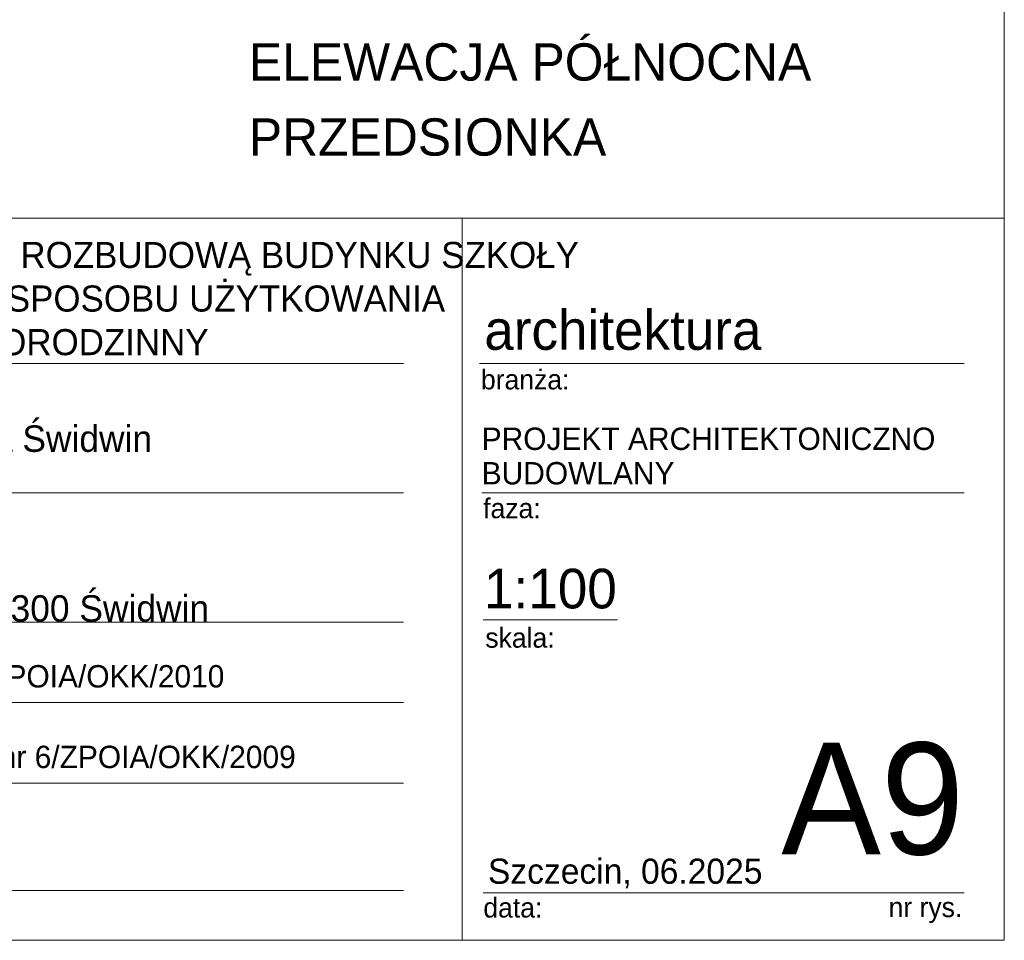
# Model space of a CAD drawing. Extents: x -366324 to -207045, y 68808 to 138616.
# Tile 22 of 170: x -333496 to -325574, y 69308 to 76716. Entities that reach past the tile are written whole.
import ezdxf

# ---------------------------------------------------------------- set-up
doc = ezdxf.new("R2010")
doc.units = 0
doc.header["$MEASUREMENT"] = 0
for name, color, linetype, lineweight in [('Arch opisy_Nr_Pióra__21', 7, 'Continuous', 9), ('ARCH TABELA_Nr_Pióra__1', 7, 'Continuous', 25), ('ARCH TABELA_Nr_Pióra__21', 7, 'Continuous', 9), ('ARCH TABELA_Nr_Pióra__7', 7, 'Continuous', 13)]:
    doc.layers.add(name, color=color, linetype=linetype, lineweight=lineweight)
doc.styles.add('GENERATED_STYLE_3', font='txt')
doc.styles.add('GENERATED_STYLE_8', font='txt')

msp = doc.modelspace()

# ---------------------------------------------------------------- linework, layer by layer
at = {"layer": 'ARCH TABELA_Nr_Pióra__21', "linetype": 'Continuous'}
for p, q in [((-325574.3, 97758.4), (-325574.3, 69308.4)), ((-343074.3, 75119.6), (-325574.3, 75119.6)), ((-329936, 75119.6), (-329936, 69308.4)), ((-325574.3, 75119.6), (-325574.3, 69308.4)), ((-338108.5, 73949.6), (-330408.6, 73949.6)), ((-329796.7, 73949.6), (-325897.3, 73949.6)), ((-338108.5, 72909.6), (-330408.6, 72909.6)), ((-329779.2, 72909.6), (-325897.3, 72909.6)), ((-338108.5, 71869.6), (-330408.6, 71869.6)), ((-329767.4, 71886.9), (-328687.8, 71886.9)), ((-338108.5, 71221), (-330408.6, 71221)), ((-338097.8, 70572.4), (-330408.6, 70572.4)), ((-338108.5, 69708.4), (-330408.6, 69708.4)), ((-329767.4, 69690.8), (-327485.6, 69690.8)), ((-327485.6, 69690.8), (-325897.3, 69690.8)), ((-325574.3, 69308.4), (-366324.3, 69308.4)), ((-325574.3, 69308.4), (-338180.7, 69308.4))]:
    msp.add_line(p, q, dxfattribs=at)

# ---------------------------------------------------------------- texts
at = {"layer": 'Arch opisy_Nr_Pióra__21', "linetype": 'Continuous', "insert": (-331652.5, 76526.1), "char_height": 300, "width": 5177.731, "attachment_point": 1, "line_spacing_factor": 1.207243, "style": 'GENERATED_STYLE_3'}
msp.add_mtext('{ELEWACJA PÓŁNOCNA\\PPRZEDSIONKA}', dxfattribs=at)
at = {"layer": 'ARCH TABELA_Nr_Pióra__1', "linetype": 'Continuous', "insert": (-338108.5, 74013.8), "char_height": 210, "attachment_point": 7, "line_spacing_factor": 1.001884, "style": 'GENERATED_STYLE_3'}
msp.add_mtext('{\\pt22543.3;PROJEKT PRZEBUDOWY WRAZ Z ROZBUDOWĄ BUDYNKU SZKOŁY \\P\\pt22543.3;PODSTAWOWEJ ORAZ ZMINANĄ SPOSOBU UŻYTKOWANIA \\P\\pt22543.3;NA BUDYNEK MIESZKALNY WIELORODZINNY}', dxfattribs=at)
at = {"layer": 'ARCH TABELA_Nr_Pióra__21', "linetype": 'Continuous', "insert": (-338108.5, 71808.3), "char_height": 212.766, "attachment_point": 7, "line_spacing_factor": 0.807442, "style": 'GENERATED_STYLE_8'}
msp.add_mtext('{Gmina Świdwin\\Pul. Plac Konstytucji 3-go Maja 1, 78-300 Świdwin}', dxfattribs=at)
at = {"layer": 'ARCH TABELA_Nr_Pióra__7', "linetype": 'Continuous', "style": 'GENERATED_STYLE_8'}
for s, insert, char_height, attachment_point in [('{architektura}', (-329758, 74379.2), 319.16, 1), ('{branża:}', (-329784.9, 73900.8), 159.58, 1), ('{faza:}', (-329767.4, 72864.5), 159.58, 1), ('{1:100}', (-329760.1, 72298.1), 319.16, 1), ('{skala:}', (-329749.8, 71822.6), 159.58, 1), ('{mgr inż.arch. Bartosz Balejko  upr. nr 16/ZPOIA/OKK/2010}', (-338110.7, 71522.9), 180, 1), ('{mgr inż.arch. Tomasz Kondarewicz   upr. nr 6/ZPOIA/OKK/2009}', (-338097.8, 70874.3), 180, 1), ('{A9}', (-325897.3, 70899.4), 900, 3), ('{Szczecin, 06.2025}', (-329728.8, 69965.7), 202.128, 1), ('{data:}', (-329766, 69651.2), 159.58, 1), ('{nr rys.}', (-326505.3, 69654.3), 159.58, 1)]:
    msp.add_mtext(s, dxfattribs=dict(at, insert=insert, char_height=char_height, attachment_point=attachment_point))
for s, insert, char_height, attachment_point, line_spacing_factor in [('{Rusinowo, 78-311 Rusinowo, gmina Świdwin \\Pdz.nr 375/5, obręb Rusinowo}', (-338108.5, 72848.3), 212.766, 7, 0.918867), ('{PROJEKT ARCHITEKTONICZNO\\PBUDOWLANY}', (-329779.2, 73434.1), 180, 1, 0.923713)]:
    msp.add_mtext(s, dxfattribs=dict(at, insert=insert, char_height=char_height, attachment_point=attachment_point, line_spacing_factor=line_spacing_factor))

doc.saveas('drawing.dxf')
